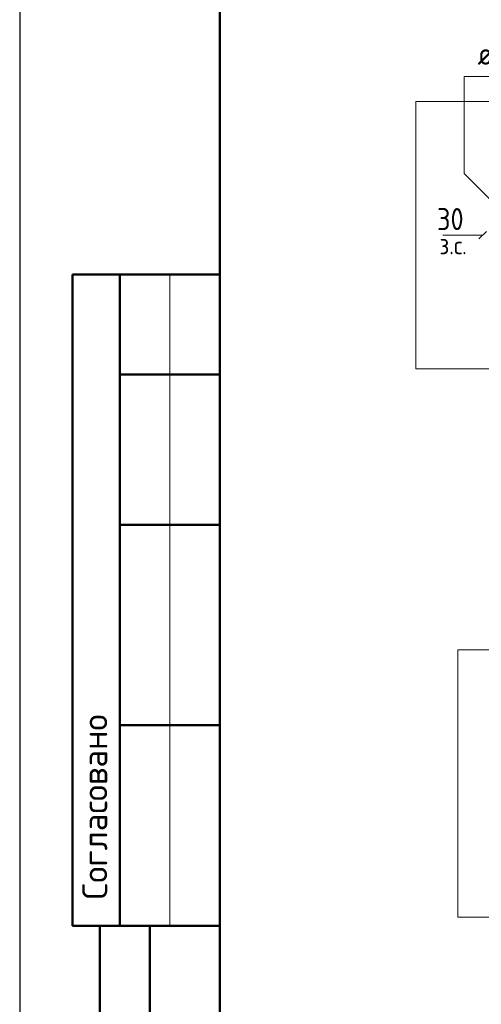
# Model space of a CAD drawing. Header units: millimetres. Extents: x 0 to 50400, y 0 to 35640.
# Tile 5 of 34: x 0 to 5533, y 9859 to 21650. Entities that reach past the tile are written whole.
import ezdxf

# ---------------------------------------------------------------- set-up
doc = ezdxf.new("R2010")
doc.units = ezdxf.units.MM
doc.layers.add('Standard', color=7, linetype='Continuous', lineweight=25)
doc.layers.add('Размерная линия_ общее', color=7, linetype='Continuous', lineweight=13)
doc.layers.add('Обрамление П-обр. равн.', color=7, linetype='Continuous', lineweight=25, true_color=0x5f1e0f)
doc.styles.add('ISOCPEUR', font='txt')

msp = doc.modelspace()

# ---------------------------------------------------------------- linework, layer by layer
at = {"layer": 'Standard', "color": 7, "linetype": 'Continuous', "lineweight": 25, "transparency": 33554687}
msp.add_line((2400, 35040), (2400, 1270), dxfattribs=at)
at = {"layer": 'Standard', "color": 7, "linetype": 'Continuous', "lineweight": 13, "transparency": 33554687}
for p, q in [((5550, 19070), (5070, 19070)), ((1800, 18600), (1800, 10800))]:
    msp.add_line(p, q, dxfattribs=at)
at = {"layer": 'Standard', "color": 7, "linetype": 'Continuous', "lineweight": 50, "transparency": 33554687}
for p, q in [((7, 18600), (0, 18600)), ((2400, 18600), (632, 18600)), ((632, 18600), (632, 10800)), ((632, 18600), (632, 10800)), ((1200, 18600), (1200, 10800)), ((2400, 17400), (1200, 17400)), ((2400, 15600), (1200, 15600)), ((2400, 13200), (1200, 13200)), ((0, 10800), (7, 10800)), ((632, 10800), (2400, 10800)), ((960, 600), (960, 10800)), ((960, 600), (960, 10800)), ((1560, 600), (1560, 10800))]:
    msp.add_line(p, q, dxfattribs=at)
at = {"layer": 'Standard', "color": 7, "linetype": 'Continuous', "lineweight": 25, "transparency": 33554687}
msp.add_lwpolyline([(0, 0), (50400, 0), (50400, 35640), (0, 35640), (0, 0)], close=True, dxfattribs=at)
at = {"layer": 'Standard', "color": 7, "linetype": 'Continuous', "lineweight": 50, "transparency": 33554687}
msp.add_lwpolyline([(2400, 35040), (49800, 35040), (49800, 600), (2400, 600), (2400, 35040)], close=True, dxfattribs=at)
at = {"layer": 'Standard', "color": 7, "linetype": 'Continuous', "lineweight": 13, "transparency": 33554687}
msp.add_lwpolyline([(5838, 19299), (5329, 19808), (5329, 20970), (7729, 20970)], dxfattribs=at)
at = {"layer": 'Standard', "color": 254, "linetype": 'Continuous', "lineweight": 13, "true_color": 0xc4c4ff, "transparency": 33554687}
for points in [[(4750, 17470), (15782, 17470), (15782, 20670), (4750, 20670), (4750, 17470)], [(5251, 10902), (15360, 10902), (15360, 14102), (5251, 14102), (5251, 10902)]]:
    msp.add_lwpolyline(points, dxfattribs=at)
at = {"layer": 'Размерная линия_ общее', "color": 7, "linetype": 'Continuous', "lineweight": 25, "transparency": 33554687}
msp.add_line((5595, 19115), (5505, 19025), dxfattribs=at)
at = {"layer": 'Размерная линия_ общее', "color": 7, "linetype": 'Continuous', "lineweight": 13, "transparency": 33554687}
msp.add_line((5550, 19070), (5460, 19070), dxfattribs=at)

# ---------------------------------------------------------------- texts
at = {"layer": 'Standard', "color": 7, "linetype": 'Continuous', "lineweight": 50, "transparency": 33554687, "insert": (1050, 11114), "char_height": 300, "width": 2486.25, "attachment_point": 7, "rotation": 90, "style": 'ISOCPEUR'}
msp.add_mtext('\\A1;{\\fISOCPEUR|i0|b0;\\H300.000000;\\W1.000000;\\C7;Согласовано}\\P', dxfattribs=at)
at = {"layer": 'Обрамление П-обр. равн.', "color": 7, "linetype": 'Continuous', "lineweight": 13, "transparency": 33554687, "insert": (5489, 21110), "char_height": 264, "width": 2469.88, "attachment_point": 7, "style": 'ISOCPEUR'}
msp.add_mtext('\\W0.92;ø12 L=1310mm ', dxfattribs=at)
at = {"layer": 'Размерная линия_ общее', "color": 7, "linetype": 'Continuous', "lineweight": 25, "transparency": 33554687, "insert": (5002, 19130), "char_height": 264, "width": 484.71, "attachment_point": 7, "style": 'ISOCPEUR'}
msp.add_mtext('\\W0.87;30', dxfattribs=at)
at = {"layer": 'Размерная линия_ общее', "color": 7, "linetype": 'Continuous', "lineweight": 18, "transparency": 33554687, "insert": (5032, 18840), "char_height": 216, "width": 496.74, "attachment_point": 7, "style": 'ISOCPEUR'}
msp.add_mtext('\\W0.90;з.с.', dxfattribs=at)

doc.saveas('drawing.dxf')
